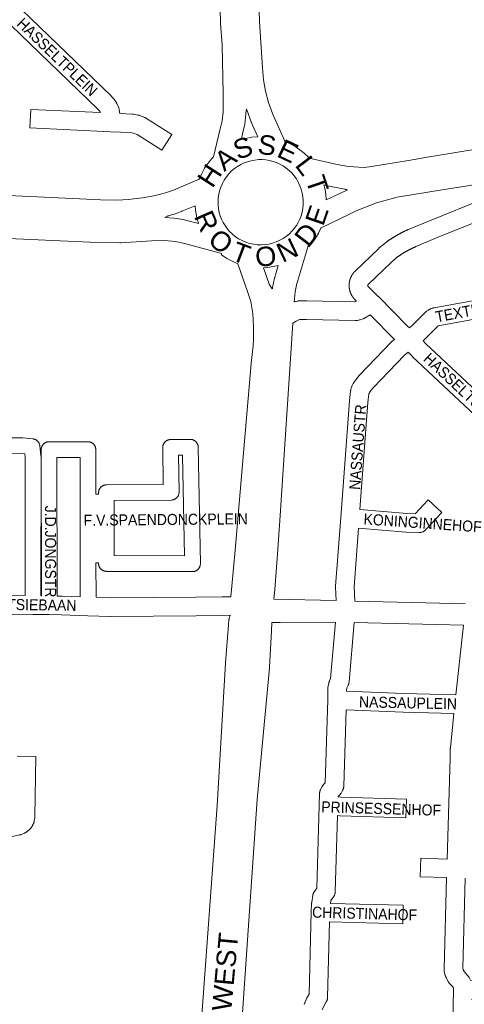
# Model space of a CAD drawing. Header units: metres. Extents: x 123819 to 142731, y 393440 to 405763.
# Tile 185 of 256: x 132588 to 132898, y 398005 to 398692. Entities that reach past the tile are written whole.
import ezdxf
from ezdxf.enums import TextEntityAlignment as Align

# ---------------------------------------------------------------- set-up
doc = ezdxf.new("R2010")
doc.units = ezdxf.units.M
doc.header["$MEASUREMENT"] = 0
for name, color, linetype, lineweight in [('gs-anno-wegen algemeen tekst', 7, 'Continuous', 0), ('gs-knt-aanvullende hoofdweg', 7, 'Continuous', 0), ('gs-knt-hoofdweg', 7, 'Continuous', 0), ('gs-knt-wegen algemeen', 7, 'Continuous', 0)]:
    doc.layers.add(name, color=color, linetype=linetype, lineweight=lineweight)
doc.styles.add('Style-Arial', font='arial.ttf')

msp = doc.modelspace()

# ---------------------------------------------------------------- linework, layer by layer
at = {"layer": 'gs-anno-wegen algemeen tekst', "color": 7, "linetype": 'Continuous', "flags": 128}
for points in [[(132500.68, 398400.33), (132589.49, 398400.39), (132589.68, 398400.39), (132589.87, 398400.38), (132590.07, 398400.36), (132597.06, 398399.64), (132597.32, 398399.61), (132597.59, 398399.56), (132597.85, 398399.5), (132598.1, 398399.43), (132598.36, 398399.34), (132598.61, 398399.25), (132598.85, 398399.14), (132599.09, 398399.02), (132599.32, 398398.89), (132599.55, 398398.74), (132599.77, 398398.59), (132599.98, 398398.43), (132600.18, 398398.25), (132600.37, 398398.07), (132600.56, 398397.88), (132600.73, 398397.67), (132600.9, 398397.46), (132601.05, 398397.25), (132601.2, 398397.02), (132601.33, 398396.79), (132601.45, 398396.55), (132601.56, 398396.31), (132601.66, 398396.06), (132601.75, 398395.81), (132601.82, 398395.55), (132601.88, 398395.29), (132601.93, 398395.03), (132601.97, 398394.76)], [(132601.97, 398394.76), (132602.73, 398387.9), (132602.75, 398387.7), (132602.76, 398387.5), (132602.76, 398387.3), (132602.72, 398290.03)], [(132603.01, 398290.02), (132602.84, 398392.14), (132602.85, 398392.41), (132602.87, 398392.67), (132602.9, 398392.93), (132602.94, 398393.19), (132603, 398393.44), (132603.06, 398393.7), (132603.14, 398393.95), (132603.24, 398394.19), (132603.34, 398394.43), (132603.45, 398394.67), (132603.58, 398394.9), (132603.71, 398395.12), (132603.86, 398395.34), (132604.02, 398395.55), (132604.18, 398395.75), (132604.36, 398395.95), (132604.55, 398396.13), (132604.74, 398396.31), (132604.94, 398396.48), (132605.15, 398396.64), (132605.37, 398396.78), (132605.59, 398396.92), (132605.82, 398397.05), (132606.06, 398397.16), (132606.3, 398397.26), (132606.54, 398397.36), (132606.79, 398397.44), (132607.05, 398397.5), (132607.3, 398397.56), (132607.56, 398397.6), (132607.82, 398397.64), (132608.08, 398397.66), (132608.35, 398397.66), (132635.49, 398397.7), (132635.76, 398397.7), (132636.03, 398397.68), (132636.3, 398397.65), (132636.57, 398397.6), (132636.83, 398397.54), (132637.09, 398397.47), (132637.35, 398397.39), (132637.6, 398397.29), (132637.85, 398397.18), (132638.09, 398397.06), (132638.33, 398396.93), (132638.56, 398396.78), (132638.78, 398396.63), (132638.99, 398396.46), (132639.2, 398396.28), (132639.39, 398396.1), (132639.58, 398395.9), (132639.76, 398395.7), (132639.92, 398395.48), (132640.08, 398395.26), (132640.22, 398395.04), (132640.36, 398394.8), (132640.48, 398394.56), (132640.59, 398394.31), (132640.69, 398394.06), (132640.77, 398393.8), (132640.84, 398393.54), (132640.9, 398393.28), (132640.95, 398393.01), (132640.98, 398392.74), (132641, 398392.47), (132641.01, 398392.21), (132641.01, 398392.2), (132641.01, 398392.2)], [(132642.94, 398361.03), (132642.94, 398362.05), (132642.95, 398362.32), (132642.97, 398362.59), (132643, 398362.85), (132643.05, 398363.12), (132643.1, 398363.38), (132643.18, 398363.64), (132643.26, 398363.9), (132643.36, 398364.15), (132643.46, 398364.39), (132643.58, 398364.63), (132643.72, 398364.87), (132643.86, 398365.09), (132644.01, 398365.32), (132644.18, 398365.53), (132644.35, 398365.73), (132644.54, 398365.93), (132644.73, 398366.11), (132644.94, 398366.29), (132645.15, 398366.46), (132645.37, 398366.61), (132645.59, 398366.76), (132645.83, 398366.89), (132646.06, 398367.01), (132646.31, 398367.13), (132646.56, 398367.22), (132646.81, 398367.31), (132647.07, 398367.38), (132647.34, 398367.44), (132647.6, 398367.49), (132647.87, 398367.53), (132648.13, 398367.55), (132648.4, 398367.56), (132688.09, 398367.9), (132687.8, 398393.6), (132687.81, 398393.87), (132687.82, 398394.14), (132687.85, 398394.41), (132687.9, 398394.67), (132687.95, 398394.94), (132688.02, 398395.2), (132688.1, 398395.46), (132688.2, 398395.71), (132688.3, 398395.96), (132688.42, 398396.2), (132688.55, 398396.44), (132688.7, 398396.67), (132688.85, 398396.89), (132689.01, 398397.11), (132689.19, 398397.31), (132689.37, 398397.51), (132689.57, 398397.7), (132689.77, 398397.88), (132689.98, 398398.05), (132690.2, 398398.2), (132690.43, 398398.35), (132690.66, 398398.49), (132690.9, 398398.61), (132691.14, 398398.72), (132691.4, 398398.82), (132691.65, 398398.91), (132691.91, 398398.99), (132692.17, 398399.05), (132692.44, 398399.1), (132692.71, 398399.13), (132692.98, 398399.16), (132693.25, 398399.17), (132706.96, 398399.32), (132707.23, 398399.32), (132707.5, 398399.3), (132707.77, 398399.27), (132708.03, 398399.23), (132708.3, 398399.18), (132708.56, 398399.11), (132708.81, 398399.03), (132709.07, 398398.93), (132709.31, 398398.83), (132709.56, 398398.71), (132709.79, 398398.58), (132710.02, 398398.44), (132710.24, 398398.29), (132710.46, 398398.12), (132710.66, 398397.95), (132710.86, 398397.77), (132711.05, 398397.58), (132711.23, 398397.38), (132711.4, 398397.17), (132711.56, 398396.95), (132711.7, 398396.72), (132711.84, 398396.49), (132711.97, 398396.25), (132712.08, 398396.01), (132712.18, 398395.76), (132712.27, 398395.51), (132712.35, 398395.25), (132712.41, 398394.99), (132712.46, 398394.72), (132712.5, 398394.45), (132712.52, 398394.19), (132712.53, 398393.92)], [(132712.53, 398393.92), (132714.07, 398312.58), (132714.07, 398312.32), (132714.05, 398312.05), (132714.03, 398311.79), (132713.99, 398311.53), (132713.94, 398311.26), (132713.87, 398311.01), (132713.79, 398310.75), (132713.7, 398310.5), (132713.6, 398310.26), (132713.49, 398310.02), (132713.36, 398309.78), (132713.23, 398309.55), (132713.08, 398309.33), (132712.92, 398309.12), (132712.76, 398308.91), (132712.58, 398308.71), (132712.39, 398308.52), (132712.2, 398308.34), (132711.99, 398308.17), (132711.78, 398308.01), (132711.56, 398307.86), (132711.34, 398307.72), (132711.1, 398307.59), (132710.86, 398307.47), (132710.62, 398307.37), (132710.37, 398307.28), (132710.12, 398307.19), (132709.86, 398307.13), (132709.6, 398307.07), (132709.34, 398307.03), (132709.08, 398306.99), (132708.81, 398306.98), (132708.54, 398306.97), (132648.43, 398307.15), (132648.16, 398307.16), (132647.89, 398307.18), (132647.62, 398307.21), (132647.36, 398307.26), (132647.09, 398307.32), (132646.83, 398307.39), (132646.58, 398307.47), (132646.33, 398307.57), (132646.08, 398307.68), (132645.84, 398307.8), (132645.6, 398307.94), (132645.38, 398308.08), (132645.16, 398308.24), (132644.94, 398308.4), (132644.74, 398308.58), (132644.54, 398308.77), (132644.36, 398308.96), (132644.18, 398309.17), (132644.02, 398309.38), (132643.86, 398309.6), (132643.72, 398309.83), (132643.58, 398310.07), (132643.46, 398310.31), (132643.35, 398310.55), (132643.26, 398310.81), (132643.17, 398311.06), (132643.1, 398311.32), (132643.04, 398311.59), (132643, 398311.85), (132642.96, 398312.12), (132642.94, 398312.39), (132642.94, 398312.66), (132642.94, 398313.11)], [(132591.7, 398290.2), (132591.74, 398386.99), (132591.5, 398389.14), (132589.21, 398389.37), (132496.87, 398389.3)], [(132630.16, 398289.38), (132630.11, 398318.6), (132630.05, 398355.5), (132630, 398386.68), (132613.87, 398386.65), (132614.03, 398289.85)], [(132641.01, 398392.2), (132641.06, 398361.03), (132642.94, 398361.03)], [(132653.96, 398318.15), (132702.95, 398318.01), (132701.62, 398388.24), (132698.88, 398388.21), (132699.17, 398362.5), (132699.16, 398362.23), (132699.15, 398361.97), (132699.12, 398361.71), (132699.08, 398361.45), (132699.03, 398361.19), (132698.96, 398360.94), (132698.88, 398360.69), (132698.79, 398360.44), (132698.69, 398360.2), (132698.58, 398359.96), (132698.46, 398359.73), (132698.32, 398359.5), (132698.18, 398359.29), (132698.02, 398359.07), (132697.86, 398358.87), (132697.68, 398358.67), (132697.5, 398358.49), (132697.31, 398358.31), (132697.11, 398358.14), (132696.9, 398357.98), (132696.68, 398357.83), (132696.46, 398357.69), (132696.23, 398357.56), (132695.99, 398357.45), (132695.75, 398357.34), (132695.51, 398357.25), (132695.26, 398357.16), (132695, 398357.09), (132694.75, 398357.04), (132694.49, 398356.99), (132694.23, 398356.96), (132693.97, 398356.93), (132693.71, 398356.93), (132653.96, 398356.59), (132653.96, 398355.53), (132653.96, 398318.63), (132653.96, 398318.15)], [(132642.94, 398313.11), (132641.14, 398313.11), (132641.18, 398289.03)]]:
    msp.add_lwpolyline(points, dxfattribs=at)
at = {"layer": 'gs-knt-aanvullende hoofdweg', "color": 7, "linetype": 'Continuous', "flags": 128}
for points in [[(132765.33, 398287.83), (132808.82, 398286.73)], [(132821.86, 398286.41), (132881.16, 398285), (132881.21, 398285), (132899.03, 398284.47)], [(132808.41, 398271.63), (132769.84, 398271.49), (132764.01, 398271.47)], [(132897.75, 398269.45), (132821.45, 398271.38)]]:
    msp.add_lwpolyline(points, dxfattribs=at)
at = {"layer": 'gs-knt-hoofdweg', "color": 7, "linetype": 'Continuous', "flags": 128}
for points in [[(132723.2, 398596.64), (132727.98, 398616.15), (132729.22, 398621.67), (132729.87, 398627.73), (132730.09, 398640.81), (132729.18, 398674.78), (132728.19, 398689.8), (132728.18, 398690.11), (132726.85, 398738.32), (132726.84, 398738.64), (132727.23, 398769.52), (132727.24, 398769.78), (132728.78, 398803.73), (132728.79, 398803.97), (132728.81, 398804.2), (132737.38, 398885.71)], [(132762.7, 398881.15), (132761.22, 398866.77), (132755.9, 398802.13), (132754.39, 398768.86), (132754.02, 398738.69), (132755.33, 398691.23), (132757.52, 398658.76), (132758.21, 398650.4), (132759.59, 398642.41), (132761.67, 398634.58), (132764.46, 398626.88), (132765.22, 398625.16), (132773.02, 398607.48)], [(132790.1, 398595.61), (132809.67, 398591.35), (132817.43, 398589.83), (132828.43, 398589.09), (132833.58, 398589.79), (132859.43, 398594), (132873.84, 398596.62), (132873.96, 398596.65), (132910.91, 398602.77), (132910.96, 398602.78), (133146.06, 398640.14), (133157.62, 398642.05)], [(132754.12, 398610.64), (132750.56, 398618.69), (132749.69, 398620.66), (132749.59, 398620.91), (132749.49, 398621.17), (132746.49, 398629.45), (132746.38, 398629.79), (132746.29, 398630.08), (132745.89, 398627.11), (132745.87, 398626.75), (132745.84, 398626.38), (132745.1, 398619.5), (132745.06, 398619.2), (132745.01, 398618.9), (132744.95, 398618.6), (132743.59, 398612.56), (132743.56, 398612.41), (132742.63, 398608.64)], [(132742.63, 398608.64), (132745.84, 398609.53), (132749.74, 398610.25), (132754.12, 398610.64)], [(132773.02, 398607.48), (132773.16, 398607.43), (132776.79, 398605.8), (132780.26, 398603.85), (132783.55, 398601.61), (132786.63, 398599.1), (132789.48, 398596.32), (132790.1, 398595.61)], [(132713.31, 398581.05), (132713.36, 398581.21), (132715.03, 398585.07), (132717.05, 398588.75), (132719.4, 398592.23), (132722.06, 398595.48), (132723.2, 398596.64)], [(132753.8, 398535.21), (132756.51, 398535.12), (132759.22, 398535.28), (132761.9, 398535.68), (132764.53, 398536.32), (132767.1, 398537.2), (132769.57, 398538.31), (132771.94, 398539.64), (132774.17, 398541.18), (132776.25, 398542.92), (132778.03, 398544.69), (132779.65, 398546.61), (132781.11, 398548.65), (132782.39, 398550.81), (132783.49, 398553.07), (132784.39, 398555.42), (132785.13, 398558), (132785.63, 398560.64), (132785.9, 398563.32), (132785.92, 398566.01), (132785.7, 398568.68), (132785.24, 398571.33), (132784.54, 398573.93), (132783.61, 398576.45), (132782.46, 398578.88), (132781.09, 398581.19), (132779.52, 398583.38), (132777.83, 398585.33), (132775.97, 398587.14), (132773.97, 398588.77), (132771.83, 398590.23), (132769.57, 398591.49), (132767.21, 398592.56), (132764.77, 398593.41), (132762.27, 398594.05), (132759.72, 398594.47), (132757.14, 398594.67), (132754.56, 398594.64), (132751.99, 398594.39), (132749.45, 398593.92), (132746.96, 398593.23), (132744.54, 398592.32), (132742.21, 398591.21), (132739.98, 398589.9), (132737.87, 398588.41), (132735.9, 398586.73), (132733.99, 398584.79), (132732.26, 398582.67), (132730.73, 398580.41), (132729.42, 398578.01), (132728.33, 398575.51), (132727.47, 398572.91), (132726.9, 398570.44), (132726.53, 398567.93), (132726.38, 398565.39), (132726.45, 398562.85), (132726.73, 398560.32), (132727.23, 398557.83), (132727.94, 398555.39), (132728.85, 398553.02), (132729.96, 398550.73), (132731.26, 398548.55), (132732.75, 398546.49), (132734.4, 398544.56), (132736.22, 398542.78), (132738.39, 398541), (132740.72, 398539.43), (132743.2, 398538.09), (132745.78, 398536.98), (132748.46, 398536.13), (132751.11, 398535.55), (132753.8, 398535.21), (132753.8, 398535.21), (132753.8, 398535.21)], [(132790.1, 398595.61), (132790.1, 398595.6)], [(132993.96, 398591.21), (132960.84, 398585.95), (132882.91, 398573.51), (132851.45, 398568.35), (132837.01, 398564.41), (132822.97, 398558.84), (132817.83, 398556.37), (132798.3, 398547.01)], [(132536.56, 398571.07), (132536.73, 398571.13), (132537.09, 398571.25), (132537.45, 398571.34), (132537.82, 398571.42), (132538.19, 398571.48), (132538.56, 398571.52), (132538.94, 398571.55), (132539.31, 398571.56), (132539.69, 398571.55), (132545.64, 398571.27), (132644.37, 398566.59), (132655.35, 398566.43), (132660.02, 398566.58), (132663.73, 398566.89), (132673.54, 398568.09), (132681.6, 398569.49), (132687.2, 398570.73), (132690.51, 398571.75), (132695.18, 398573.45), (132713.31, 398581.05)], [(132800.29, 398576.99), (132800.88, 398574.79), (132801.59, 398570.72), (132801.93, 398566.51)], [(132801.93, 398566.51), (132810.9, 398570.82), (132816.29, 398573.4), (132816.55, 398573.52), (132816.78, 398573.61), (132815.85, 398573.88), (132815.52, 398573.91), (132815.18, 398573.96), (132814.86, 398574.01), (132806.52, 398575.64), (132806.34, 398575.67), (132800.29, 398576.99)], [(132822.08, 398516.8), (132838.58, 398532.67), (132838.76, 398532.84), (132838.96, 398533), (132843.96, 398537.12), (132844.13, 398537.25), (132844.31, 398537.38), (132844.53, 398537.54), (132844.75, 398537.69), (132844.97, 398537.85), (132845.2, 398538.01), (132845.42, 398538.16), (132845.64, 398538.31), (132845.87, 398538.47), (132846.09, 398538.62), (132846.32, 398538.77), (132846.54, 398538.92), (132846.77, 398539.07), (132846.99, 398539.22), (132847.22, 398539.37), (132847.45, 398539.52), (132847.68, 398539.66), (132847.9, 398539.81), (132848.13, 398539.95), (132848.36, 398540.1), (132848.59, 398540.24), (132848.82, 398540.39), (132849.06, 398540.53), (132849.29, 398540.67), (132849.52, 398540.81), (132849.75, 398540.95), (132849.98, 398541.09), (132850.22, 398541.23), (132850.45, 398541.36), (132850.69, 398541.5), (132850.92, 398541.64), (132851.16, 398541.77), (132851.39, 398541.91), (132851.63, 398542.04), (132851.86, 398542.17), (132852.1, 398542.3), (132852.34, 398542.44), (132852.58, 398542.57), (132852.81, 398542.7), (132853.05, 398542.82), (132853.29, 398542.95), (132853.53, 398543.08), (132853.77, 398543.21), (132854.01, 398543.33), (132854.25, 398543.46), (132854.49, 398543.58), (132854.74, 398543.7), (132854.98, 398543.83), (132855.22, 398543.95), (132855.46, 398544.07), (132855.71, 398544.19), (132855.95, 398544.31), (132856.2, 398544.43), (132856.44, 398544.54), (132856.69, 398544.66), (132856.93, 398544.77), (132857.18, 398544.89), (132857.42, 398545), (132857.67, 398545.12), (132857.92, 398545.23), (132858.16, 398545.34), (132858.41, 398545.45), (132858.66, 398545.56), (132858.91, 398545.67), (132859.16, 398545.78), (132859.4, 398545.89), (132859.46, 398545.91), (132873.98, 398551.97), (132874.04, 398551.99), (132911.92, 398567.35)], [(132710.45, 398562.48), (132701.2, 398558.61), (132700.86, 398558.47), (132695.82, 398556.63), (132695.61, 398556.56), (132695.41, 398556.49), (132691.59, 398555.32), (132691.28, 398555.23), (132690.97, 398555.16), (132689.31, 398554.15), (132695.63, 398553.73), (132701.93, 398552.79), (132708.12, 398551.33), (132712.84, 398550.04)], [(132712.84, 398550.04), (132712.75, 398550.27), (132711.67, 398554.03), (132710.9, 398557.86), (132710.47, 398561.74), (132710.45, 398562.48)], [(132728.74, 398529.11), (132727.12, 398529.55), (132703.88, 398535.88), (132703.86, 398535.89), (132703.83, 398535.9), (132698.99, 398537.04), (132694.06, 398537.79), (132689.09, 398538.13), (132679.96, 398537.86), (132658.4, 398536.67), (132658.09, 398536.66), (132657.78, 398536.66), (132637.14, 398537.13), (132636.97, 398537.13), (132538.65, 398541.46)], [(132789.33, 398534.71), (132788.76, 398532.79), (132781.9, 398509.67), (132781.44, 398508.12), (132781.44, 398508.12), (132781.44, 398508.12)], [(132740.13, 398522), (132736.22, 398523.66), (132732.42, 398525.73), (132728.83, 398528.14), (132728.83, 398528.14), (132728.83, 398528.15), (132728.74, 398529.11)], [(132735.29, 398289.46), (132735.3, 398289.52), (132735.97, 398296.79), (132738.31, 398321.84), (132749.62, 398452.38), (132749.63, 398452.48), (132750.83, 398464.57), (132751.08, 398469.38), (132751.07, 398477.97), (132750.65, 398487.28), (132749.19, 398495.59), (132746.89, 398502.56), (132740.13, 398522)], [(132768.5, 398520.82), (132764.99, 398519.96), (132760.87, 398519.34), (132758.07, 398519.18)], [(132758.07, 398519.18), (132762.04, 398507.77), (132762.08, 398507.65), (132764.31, 398504.36), (132764.34, 398504.66), (132764.39, 398504.99), (132764.45, 398505.32), (132765.84, 398511.79), (132765.91, 398512.09), (132766, 398512.38), (132766.54, 398514.22), (132768.5, 398520.82)], [(132779.62, 398495.43), (132779.68, 398495.45), (132779.98, 398495.54), (132780.28, 398495.61), (132780.59, 398495.66), (132782.22, 398495.92), (132782.46, 398495.95), (132783.76, 398496.11), (132784.04, 398496.13), (132784.31, 398496.15), (132784.59, 398496.15), (132788.37, 398496.11), (132788.47, 398496.11), (132821.78, 398495.27), (132821.91, 398495.3), (132822.56, 398495.54), (132823.09, 398495.85), (132821.56, 398497.38), (132821.52, 398497.42), (132821.33, 398497.61), (132821.3, 398497.65), (132821.13, 398497.85), (132821.09, 398497.89), (132821.04, 398497.95), (132820.99, 398498.02), (132820.94, 398498.08), (132820.9, 398498.14), (132820.85, 398498.21), (132820.8, 398498.27), (132820.75, 398498.34), (132820.7, 398498.4), (132820.66, 398498.46), (132820.61, 398498.53), (132820.56, 398498.59), (132820.52, 398498.66), (132820.47, 398498.72), (132820.42, 398498.79), (132820.38, 398498.86), (132820.34, 398498.92), (132820.29, 398498.99), (132820.25, 398499.06), (132820.2, 398499.12), (132820.16, 398499.19), (132820.12, 398499.26), (132820.08, 398499.33), (132820.03, 398499.39), (132819.99, 398499.46), (132819.95, 398499.53), (132819.91, 398499.6), (132819.87, 398499.67), (132819.83, 398499.74), (132819.79, 398499.81), (132819.75, 398499.88), (132819.71, 398499.95), (132819.67, 398500.02), (132819.64, 398500.09), (132819.6, 398500.16), (132819.56, 398500.23), (132819.52, 398500.3), (132819.49, 398500.37), (132819.45, 398500.44), (132819.41, 398500.51), (132819.38, 398500.58), (132819.34, 398500.66), (132819.31, 398500.73), (132819.28, 398500.8), (132819.24, 398500.87), (132819.21, 398500.95), (132819.18, 398501.02), (132819.14, 398501.09), (132819.11, 398501.17), (132819.08, 398501.24), (132819.05, 398501.31), (132819.02, 398501.39), (132818.99, 398501.46), (132818.96, 398501.54), (132818.93, 398501.61), (132818.9, 398501.68), (132818.87, 398501.76), (132818.84, 398501.83), (132818.82, 398501.91), (132818.79, 398501.98), (132818.76, 398502.06), (132818.73, 398502.13), (132818.71, 398502.21), (132818.68, 398502.29), (132818.66, 398502.36), (132818.63, 398502.44), (132818.61, 398502.51), (132818.58, 398502.59), (132818.56, 398502.67), (132818.54, 398502.74), (132818.51, 398502.82), (132818.49, 398502.9), (132818.47, 398502.97), (132818.45, 398503.05), (132818.43, 398503.13), (132818.41, 398503.2), (132818.39, 398503.28), (132818.37, 398503.36), (132818.35, 398503.44), (132818.33, 398503.52), (132818.31, 398503.59), (132818.29, 398503.67), (132818.28, 398503.75), (132818.26, 398503.83), (132818.24, 398503.91), (132818.23, 398503.98), (132818.21, 398504.06), (132818.2, 398504.14), (132818.18, 398504.22), (132818.17, 398504.3), (132818.15, 398504.38), (132818.14, 398504.46), (132818.13, 398504.53), (132818.11, 398504.61), (132818.1, 398504.69), (132818.09, 398504.77), (132818.08, 398504.85), (132818.07, 398504.93), (132818.06, 398505.01), (132818.05, 398505.09), (132818.04, 398505.17), (132818.03, 398505.25), (132818.02, 398505.33), (132818.01, 398505.41), (132818.01, 398505.49), (132818, 398505.56), (132817.99, 398505.64), (132817.98, 398505.72), (132817.98, 398505.8), (132817.97, 398505.88), (132817.97, 398505.96), (132817.96, 398506.04), (132817.96, 398506.12), (132817.96, 398506.2), (132817.95, 398506.28), (132817.95, 398506.36), (132817.95, 398506.44), (132817.95, 398506.52), (132817.95, 398506.6), (132817.94, 398506.68), (132817.94, 398506.76), (132817.94, 398506.84), (132817.94, 398506.92), (132817.95, 398507), (132817.95, 398507.08), (132817.95, 398507.16), (132817.95, 398507.24), (132817.95, 398507.32), (132817.96, 398507.4), (132817.96, 398507.48), (132817.96, 398507.56), (132817.97, 398507.64), (132817.97, 398507.72), (132817.98, 398507.8), (132817.99, 398507.88), (132817.99, 398507.96), (132818, 398508.04), (132818.01, 398508.12), (132818.01, 398508.2), (132818.02, 398508.28), (132818.03, 398508.36), (132818.04, 398508.44), (132818.05, 398508.52), (132818.06, 398508.6), (132818.07, 398508.68), (132818.08, 398508.76), (132818.09, 398508.83), (132818.1, 398508.91), (132818.11, 398508.99), (132818.13, 398509.07), (132818.14, 398509.15), (132818.15, 398509.23), (132818.17, 398509.31), (132818.18, 398509.39), (132818.2, 398509.47), (132818.21, 398509.54), (132818.23, 398509.62), (132818.24, 398509.7), (132818.26, 398509.78), (132818.28, 398509.86), (132818.29, 398509.93), (132818.31, 398510.01), (132818.33, 398510.09), (132818.35, 398510.17), (132818.37, 398510.25), (132818.39, 398510.32), (132818.41, 398510.4), (132818.43, 398510.48), (132818.45, 398510.56), (132818.47, 398510.63), (132818.49, 398510.71), (132818.52, 398510.79), (132818.54, 398510.86), (132818.56, 398510.94), (132818.59, 398511.02), (132818.61, 398511.09), (132818.63, 398511.17), (132818.66, 398511.24), (132818.68, 398511.32), (132818.71, 398511.4), (132818.74, 398511.47), (132818.76, 398511.55), (132818.79, 398511.62), (132818.82, 398511.7), (132818.84, 398511.77), (132818.87, 398511.85), (132818.9, 398511.92), (132818.93, 398512), (132818.96, 398512.07), (132818.99, 398512.15), (132819.02, 398512.22), (132819.05, 398512.29), (132819.08, 398512.37), (132819.11, 398512.44), (132819.15, 398512.51), (132819.18, 398512.59), (132819.21, 398512.66), (132819.25, 398512.73), (132819.28, 398512.8), (132819.31, 398512.88), (132819.35, 398512.95), (132819.38, 398513.02), (132819.42, 398513.09), (132819.45, 398513.16), (132819.49, 398513.24), (132819.53, 398513.31), (132819.56, 398513.38), (132819.6, 398513.45), (132819.64, 398513.52), (132819.68, 398513.59), (132819.71, 398513.66), (132819.75, 398513.73), (132819.79, 398513.8), (132819.83, 398513.87), (132819.87, 398513.94), (132819.91, 398514.01), (132819.95, 398514.07), (132819.99, 398514.14), (132820.04, 398514.21), (132820.08, 398514.28), (132820.12, 398514.35), (132820.16, 398514.42), (132820.21, 398514.48), (132820.25, 398514.55), (132820.29, 398514.62), (132820.34, 398514.68), (132820.38, 398514.75), (132820.43, 398514.82), (132820.47, 398514.88), (132820.52, 398514.95), (132820.57, 398515.01), (132820.61, 398515.08), (132820.66, 398515.14), (132820.71, 398515.21), (132820.75, 398515.27), (132820.8, 398515.33), (132820.85, 398515.4), (132820.9, 398515.46), (132820.95, 398515.53), (132821, 398515.59), (132821.05, 398515.65), (132821.1, 398515.71), (132821.15, 398515.77), (132821.2, 398515.84), (132821.25, 398515.9), (132821.3, 398515.96), (132821.35, 398516.02), (132821.41, 398516.08), (132821.46, 398516.14), (132821.51, 398516.2), (132821.56, 398516.26), (132821.62, 398516.32), (132821.67, 398516.38), (132821.73, 398516.44), (132821.78, 398516.5), (132821.83, 398516.55), (132821.89, 398516.61), (132822.07, 398516.79)], [(132781.44, 398508.12), (132780.22, 398502.45), (132779.62, 398495.43)], [(132778.53, 398480.56), (132769.59, 398342.7), (132769.59, 398342.66), (132768.17, 398322.58), (132768.17, 398322.51), (132765.96, 398294.57), (132765.95, 398294.46), (132765.33, 398287.83)], [(132714.33, 397987.68), (132725.74, 398143.68), (132731.7, 398243.1), (132731.71, 398243.23), (132733.74, 398269.83), (132733.74, 398269.86), (132734.03, 398273.42), (132734.07, 398273.8), (132734.12, 398274.17), (132734.2, 398274.53), (132734.29, 398274.9), (132734.39, 398275.26), (132734.52, 398275.61), (132734.66, 398275.96), (132734.81, 398276.29), (132734.88, 398276.43)], [(132764.01, 398271.47), (132763.71, 398265.59), (132762.42, 398240.14), (132762.39, 398239.79), (132753.64, 398147.81), (132742.52, 397985.4), (132742.51, 397985.19), (132739.2, 397950.59), (132734.5, 397894.68), (132730.6, 397838.71), (132730.59, 397838.55), (132727.56, 397805.16)]]:
    msp.add_lwpolyline(points, dxfattribs=at)
msp.add_lwpolyline([(132798.3, 398547.01), (132798.19, 398546.7), (132796.5, 398543.23), (132794.54, 398539.91), (132792.3, 398536.77), (132789.8, 398533.83), (132789.8, 398533.83, -0.469518), (132789.79, 398533.83), (132789.79, 398533.83), (132789.33, 398534.71)], format="xyb", dxfattribs=at)
at = {"layer": 'gs-knt-wegen algemeen', "color": 7, "linetype": 'Continuous', "flags": 128}
for points in [[(132589.41, 398699.17), (132651.65, 398639.21), (132651.84, 398639.03), (132652.01, 398638.84), (132653.58, 398637.07), (132653.77, 398636.85), (132653.95, 398636.61), (132654.12, 398636.37), (132655.08, 398634.93), (132655.23, 398634.69), (132655.37, 398634.45), (132655.5, 398634.2), (132655.62, 398633.94), (132657.02, 398630.78), (132657.13, 398630.5), (132657.24, 398630.22), (132657.33, 398629.93), (132657.4, 398629.64), (132657.46, 398629.34)], [(132916.74, 398555.26), (132878.96, 398539.94), (132864.51, 398533.91), (132864.3, 398533.82), (132864.1, 398533.73), (132863.89, 398533.64), (132863.69, 398533.55), (132863.48, 398533.46), (132863.28, 398533.37), (132863.08, 398533.27), (132862.87, 398533.18), (132862.67, 398533.09), (132862.47, 398532.99), (132862.27, 398532.9), (132862.07, 398532.8), (132861.86, 398532.7), (132861.66, 398532.61), (132861.46, 398532.51), (132861.26, 398532.41), (132861.06, 398532.31), (132860.86, 398532.21), (132860.66, 398532.11), (132860.46, 398532.01), (132860.26, 398531.91), (132860.06, 398531.8), (132859.87, 398531.7), (132859.67, 398531.6), (132859.47, 398531.49), (132859.27, 398531.39), (132859.08, 398531.28), (132858.88, 398531.17), (132858.68, 398531.07), (132858.49, 398530.96), (132858.29, 398530.85), (132858.1, 398530.74), (132857.9, 398530.63), (132857.71, 398530.52), (132857.51, 398530.41), (132857.32, 398530.3), (132857.13, 398530.19), (132856.93, 398530.07), (132856.74, 398529.96), (132856.55, 398529.84), (132856.36, 398529.73), (132856.17, 398529.61), (132855.97, 398529.5), (132855.78, 398529.38), (132855.59, 398529.26), (132855.4, 398529.15), (132855.21, 398529.03), (132855.03, 398528.91), (132854.84, 398528.79), (132854.65, 398528.67), (132854.46, 398528.54), (132854.27, 398528.42), (132854.09, 398528.3), (132853.9, 398528.18), (132853.71, 398528.05), (132853.53, 398527.93), (132853.34, 398527.8), (132853.16, 398527.68), (132852.97, 398527.55), (132852.79, 398527.43), (132852.6, 398527.3), (132852.42, 398527.17), (132852.24, 398527.04), (132852.06, 398526.91), (132847.42, 398523.11), (132847.42, 398523.1), (132847.42, 398523.1), (132831.24, 398507.55)], [(132822.07, 398516.79), (132822.08, 398516.8), (132822.08, 398516.8)], [(132822.07, 398516.79), (132822.08, 398516.8), (132822.08, 398516.8)], [(132831.23, 398507.54), (132831.22, 398507.53), (132831.21, 398507.51), (132831.2, 398507.49), (132831.18, 398507.48), (132831.17, 398507.46), (132831.16, 398507.44), (132831.15, 398507.42), (132831.13, 398507.4), (132831.12, 398507.38), (132831.11, 398507.37), (132831.1, 398507.35), (132831.09, 398507.33), (132831.08, 398507.31), (132831.07, 398507.29), (132831.06, 398507.27), (132831.05, 398507.25), (132831.05, 398507.23), (132831.04, 398507.21), (132831.03, 398507.19), (132831.02, 398507.17), (132831.02, 398507.15), (132831.01, 398507.12), (132831, 398507.1), (132831, 398507.08), (132830.99, 398507.06), (132830.99, 398507.04), (132830.98, 398507.02), (132830.98, 398507), (132830.98, 398506.98), (132830.97, 398506.95), (132830.97, 398506.93), (132830.97, 398506.91), (132830.97, 398506.89), (132830.97, 398506.87), (132830.96, 398506.84), (132830.96, 398506.82), (132830.96, 398506.8), (132830.96, 398506.78), (132830.96, 398506.76), (132830.97, 398506.74), (132830.97, 398506.71), (132830.97, 398506.69), (132830.97, 398506.67), (132830.97, 398506.65), (132830.98, 398506.63), (132830.98, 398506.61), (132830.98, 398506.58), (132830.99, 398506.56), (132830.99, 398506.54), (132831, 398506.52), (132831, 398506.5), (132831.01, 398506.48), (132831.02, 398506.46), (132831.02, 398506.44), (132831.03, 398506.42), (132831.04, 398506.4), (132831.05, 398506.37), (132831.05, 398506.35), (132831.06, 398506.33), (132831.07, 398506.31), (132831.08, 398506.3), (132831.09, 398506.28), (132831.1, 398506.26), (132831.11, 398506.24), (132838.3, 398499.05), (132838.33, 398499.02), (132838.34, 398499.02), (132838.34, 398499.01)], [(132831.24, 398507.55), (132831.24, 398507.54), (132831.23, 398507.54)], [(132831.24, 398507.55), (132831.24, 398507.54), (132831.23, 398507.54)], [(132831.23, 398507.54), (132831.23, 398507.54)], [(132838.34, 398499.01), (132858.71, 398478.35), (132859.99, 398477.14)], [(132859.99, 398477.14), (132862.29, 398479.08), (132871.3, 398488.09), (132871.47, 398488.26), (132871.66, 398488.42), (132871.85, 398488.58), (132872.04, 398488.73), (132873.26, 398489.62), (132873.49, 398489.78), (132873.73, 398489.94), (132873.97, 398490.08), (132874.22, 398490.21), (132874.48, 398490.33), (132874.74, 398490.44), (132875.01, 398490.53), (132876.43, 398491.02), (132876.67, 398491.1), (132876.9, 398491.17), (132877.14, 398491.22), (132877.38, 398491.27), (132933.24, 398501.46)], [(132963.22, 398493.79), (132963.08, 398493.74), (132962.77, 398493.66), (132962.46, 398493.6), (132937.5, 398489), (132937.49, 398489), (132880.2, 398478.55), (132880.17, 398478.54), (132880.16, 398478.53), (132871.3, 398469.68), (132871.1, 398469.48), (132870.89, 398469.3), (132869.53, 398468.15)], [(132849.51, 398469.14), (132832.6, 398486.3), (132828.59, 398483.99), (132828.36, 398483.86), (132828.12, 398483.74), (132827.88, 398483.63), (132827.63, 398483.53), (132826.03, 398482.94), (132825.74, 398482.83), (132825.43, 398482.75), (132825.13, 398482.67), (132823.78, 398482.38), (132823.47, 398482.32), (132823.16, 398482.28), (132822.85, 398482.25), (132822.54, 398482.23), (132822.23, 398482.23), (132788.19, 398483.09), (132784.87, 398483.13), (132784.11, 398483.04), (132783.38, 398482.92), (132781.04, 398481.95), (132778.53, 398480.56)], [(132808.82, 398286.73), (132808.52, 398296.21), (132808.52, 398296.44), (132808.52, 398296.66), (132808.53, 398296.89), (132812.06, 398344.74), (132812.06, 398344.74), (132818.1, 398426.25), (132818.13, 398426.55), (132818.93, 398433.07), (132818.97, 398433.35), (132819.02, 398433.62), (132819.08, 398433.89), (132819.46, 398435.39), (132819.55, 398435.69), (132819.64, 398435.98), (132819.75, 398436.26), (132819.88, 398436.55), (132820.02, 398436.82), (132820.85, 398438.39), (132820.97, 398438.61), (132821.1, 398438.83), (132821.24, 398439.04), (132822.52, 398440.9), (132822.64, 398441.06), (132822.76, 398441.22), (132824.65, 398443.64), (132824.79, 398443.81), (132824.94, 398443.97), (132825.09, 398444.13), (132847.43, 398467.34), (132847.59, 398467.51), (132847.76, 398467.67), (132847.94, 398467.82), (132849.51, 398469.14)], [(132869.53, 398468.15), (132871.3, 398466.37), (132929.09, 398412.14), (132963.1, 398381.34), (132964.61, 398380.15)], [(132859.09, 398460.18), (132856.57, 398458.06), (132834.7, 398435.34), (132833.13, 398433.34), (132832.17, 398431.96), (132831.88, 398431.41), (132831.8, 398431.07), (132831.07, 398425.13), (132825.52, 398350.24)], [(132955.94, 398370.41), (132954.85, 398371.27), (132954.69, 398371.4), (132954.52, 398371.55), (132920.31, 398402.53), (132920.23, 398402.6), (132862.31, 398456.95), (132862.15, 398457.11), (132859.09, 398460.18)], [(132882.6, 398348.18), (132871.61, 398336.31), (132871.39, 398336.08), (132871.16, 398335.87), (132870.92, 398335.66), (132870.67, 398335.47), (132870.42, 398335.29), (132870.15, 398335.13), (132869.88, 398334.98), (132869.6, 398334.84), (132869.31, 398334.71), (132869.02, 398334.6), (132868.72, 398334.5), (132868.42, 398334.41), (132868.11, 398334.35), (132867.8, 398334.29), (132867.49, 398334.25), (132867.18, 398334.23), (132866.87, 398334.22), (132866.55, 398334.23), (132857.86, 398334.6), (132857.63, 398334.61), (132824.56, 398337.25)], [(132824.56, 398337.25), (132821.54, 398296.28), (132821.54, 398296.28), (132821.86, 398286.41)], [(132459.79, 398303.64), (132460.88, 398302.57), (132461.93, 398301.33), (132462.88, 398300.01), (132463.71, 398298.62), (132464.42, 398297.16), (132465, 398295.64), (132465.45, 398294.09), (132471.08, 398293.49), (132478.04, 398292.75), (132491.33, 398292.04), (132553.75, 398290.81), (132591.7, 398290.2)], [(132602.72, 398290.03), (132603.01, 398290.02)], [(132614.03, 398289.85), (132617.42, 398289.79), (132617.52, 398289.79), (132630.16, 398289.38)], [(132641.18, 398289.03), (132651.39, 398288.7), (132710.98, 398289.02), (132729.37, 398289.35), (132735.29, 398289.46)], [(132734.88, 398276.43), (132729.6, 398276.34), (132711.17, 398276.01), (132711.09, 398276.01), (132651.34, 398275.68), (132651.1, 398275.68), (132635.47, 398276.18), (132635.47, 398276.18), (132617.16, 398276.78), (132608.43, 398276.91), (132597.11, 398277.09), (132553.53, 398277.79)], [(132786.56, 398004.68), (132786.64, 398004.99), (132786.73, 398005.29), (132786.84, 398005.59), (132786.96, 398005.89), (132788.46, 398009.29), (132788.6, 398009.57), (132788.74, 398009.85), (132788.91, 398010.12), (132789.97, 398011.81), (132791.42, 398069.26), (132791.43, 398069.44), (132791.75, 398075.4), (132791.78, 398075.71), (132791.82, 398076.03), (132792.54, 398080.75), (132792.59, 398081.06), (132792.66, 398081.36), (132792.74, 398081.66), (132792.84, 398081.95), (132792.95, 398082.24), (132793.07, 398082.53), (132793.21, 398082.8), (132793.36, 398083.07), (132793.53, 398083.34), (132793.7, 398083.59), (132795.3, 398085.8), (132796.92, 398143.66), (132796.92, 398143.75), (132797.27, 398152.08), (132797.29, 398152.39), (132797.33, 398152.71), (132797.38, 398153.02), (132797.45, 398153.33), (132797.53, 398153.63), (132797.62, 398153.93), (132797.73, 398154.23), (132797.86, 398154.52), (132798, 398154.8), (132799.08, 398156.9), (132799.23, 398157.17), (132799.39, 398157.42), (132799.56, 398157.67), (132799.74, 398157.91), (132799.93, 398158.15), (132800.13, 398158.37), (132800.34, 398158.59), (132800.56, 398158.79), (132801.25, 398159.4), (132803, 398217.34), (132803, 398224.66), (132803.01, 398224.92), (132803.02, 398225.18), (132803.05, 398225.43), (132803.08, 398225.69), (132803.13, 398225.94), (132803.77, 398229.15), (132803.83, 398229.42), (132803.9, 398229.68), (132803.98, 398229.94), (132804.07, 398230.19), (132804.17, 398230.44), (132804.28, 398230.69), (132805.04, 398232.27), (132808.41, 398271.63)], [(132821.45, 398271.38), (132817.91, 398229.97), (132817.88, 398229.68), (132817.84, 398229.39), (132817.78, 398229.1), (132817.71, 398228.82), (132817.62, 398228.53), (132817.53, 398228.26), (132817.42, 398227.98), (132817.3, 398227.71), (132816.38, 398225.79), (132816.02, 398224.02), (132816.02, 398223.5)], [(132816.02, 398223.5), (132856.16, 398221.92), (132892.5, 398220.92), (132897.75, 398269.45)], [(132815.82, 398210.48), (132814.21, 398157.13), (132814.19, 398156.81), (132814.16, 398156.5), (132814.11, 398156.19), (132814.05, 398155.89), (132813.97, 398155.58), (132813.88, 398155.29), (132813.78, 398154.99), (132813.66, 398154.7), (132813.53, 398154.42), (132813.38, 398154.14), (132812.36, 398152.32), (132812.2, 398152.05), (132812.03, 398151.79), (132811.84, 398151.54), (132811.65, 398151.29), (132811.44, 398151.06), (132811.22, 398150.83), (132810.98, 398150.62), (132810.21, 398149.94), (132810.2, 398149.61)], [(132891.13, 398207.94), (132855.76, 398208.91), (132855.69, 398208.91), (132815.82, 398210.48)], [(132809.75, 398136.6), (132808.26, 398083.43), (132808.25, 398083.13), (132808.22, 398082.83), (132808.18, 398082.53), (132808.12, 398082.24), (132808.05, 398081.95), (132807.97, 398081.66), (132807.87, 398081.37), (132807.76, 398081.09), (132807.64, 398080.82), (132807.5, 398080.55), (132807.36, 398080.29), (132807.2, 398080.04), (132807.03, 398079.79), (132805.17, 398077.23), (132804.88, 398075.3)], [(132804.27, 398062.3), (132802.94, 398009.69), (132802.92, 398009.38), (132802.89, 398009.06), (132802.84, 398008.75), (132802.78, 398008.44), (132802.7, 398008.13), (132802.61, 398007.83), (132802.51, 398007.53), (132802.39, 398007.23), (132802.25, 398006.95), (132802.1, 398006.67), (132801.94, 398006.4), (132800.18, 398003.6), (132799.26, 398001.51), (132799.2, 398000.98)]]:
    msp.add_lwpolyline(points, dxfattribs=at)
for points in [[(132657.46, 398629.34), (132657.92, 398626.87), (132666.42, 398626.48), (132666.74, 398626.46), (132667.05, 398626.42), (132667.37, 398626.37), (132670.52, 398625.75), (132670.8, 398625.69), (132671.08, 398625.62), (132671.35, 398625.53), (132671.62, 398625.44), (132675.3, 398624.01), (132675.6, 398623.89), (132675.88, 398623.76), (132676.16, 398623.61), (132676.44, 398623.44), (132694.11, 398612.26, -0.385169), (132694.11, 398612.25), (132687.16, 398601.26, -0.385169), (132687.15, 398601.26), (132670.02, 398612.1), (132667.47, 398613.09), (132665.35, 398613.5), (132651.3, 398614.14), (132594.97, 398616.77, -0.384991), (132594.96, 398616.78), (132595.57, 398629.76, -0.384989), (132595.58, 398629.77), (132644.23, 398627.5), (132643.94, 398628.17), (132643.54, 398628.77), (132642.44, 398630.01), (132581.41, 398688.8)], [(132825.52, 398350.24), (132858.54, 398347.6), (132864.1, 398347.36), (132873.04, 398357.02, -0.368349), (132873.06, 398357.02), (132882.6, 398348.19, -0.368351), (132882.6, 398348.18)], [(132890.26, 397992.46), (132890.91, 398015.06), (132890.78, 398016.24), (132890.57, 398016.67), (132888.08, 398019.41), (132887.87, 398019.64), (132887.68, 398019.89), (132887.5, 398020.14), (132887.33, 398020.41), (132887.17, 398020.68), (132885.73, 398023.34), (132885.6, 398023.59), (132885.48, 398023.85), (132885.37, 398024.11), (132885.27, 398024.38), (132885.19, 398024.66), (132885.11, 398024.93), (132884.41, 398027.88), (132884.35, 398028.15), (132884.3, 398028.44), (132884.26, 398028.72), (132884.24, 398029), (132884.23, 398029.29), (132884.23, 398029.57), (132885.99, 398093.23), (132867.54, 398093.76, -0.38559), (132867.53, 398093.77), (132867.9, 398106.76, -0.385589), (132867.91, 398106.77), (132886.36, 398106.24), (132888.41, 398176.76), (132888.61, 398183.51), (132888.62, 398183.75), (132888.64, 398184), (132891.13, 398207.94)], [(132586.2, 398178.1), (132599.2, 398177.9, -0.386084), (132599.21, 398177.89), (132598.54, 398135.95), (132598.53, 398135.7), (132598.51, 398135.45), (132598.49, 398135.2), (132598.45, 398134.95), (132598.09, 398132.86), (132598.03, 398132.55), (132597.95, 398132.24), (132597.86, 398131.94), (132597.76, 398131.64), (132597.64, 398131.35), (132597.17, 398130.28), (132597.05, 398130.03), (132596.92, 398129.78), (132596.79, 398129.54), (132596.64, 398129.3), (132595.99, 398128.33), (132595.83, 398128.1), (132595.67, 398127.88), (132595.49, 398127.66), (132595.3, 398127.45), (132595.11, 398127.26), (132594.9, 398127.07), (132593.17, 398125.52), (132592.93, 398125.31), (132592.68, 398125.12), (132592.42, 398124.94), (132592.14, 398124.77), (132591.87, 398124.61), (132591.58, 398124.47), (132591.29, 398124.34), (132589.14, 398123.47), (132588.88, 398123.37), (132588.61, 398123.28), (132588.34, 398123.2), (132588.07, 398123.14), (132466.97, 398096.73)], [(132857.91, 398148.11), (132857.51, 398135.11, -0.385534), (132857.5, 398135.1), (132811.58, 398136.5), (132811.41, 398136.5), (132809.75, 398136.6)], [(132810.2, 398149.61), (132812.06, 398149.51), (132857.9, 398148.12, -0.385534), (132857.91, 398148.11)], [(132899.01, 398092.85), (132897.27, 398030.07), (132897.57, 398028.8), (132898.23, 398027.59), (132900.84, 398024.73), (132901.05, 398024.49), (132901.25, 398024.24), (132901.43, 398023.98), (132901.6, 398023.71), (132901.76, 398023.43), (132901.91, 398023.15), (132902.6, 398021.69), (132927.02, 398020.94, -0.385522), (132927.03, 398020.93), (132926.63, 398007.94, -0.385523), (132926.62, 398007.93), (132903.75, 398008.63), (132903.73, 398007.87)], [(132855.75, 398074.03), (132855.42, 398061.03, -0.385737), (132855.41, 398061.02), (132804.36, 398062.29), (132804.27, 398062.3)], [(132804.88, 398075.3), (132855.74, 398074.04, -0.385735), (132855.75, 398074.03)]]:
    msp.add_lwpolyline(points, format="xyb", dxfattribs=at)

# ---------------------------------------------------------------- texts
at = {"layer": 'gs-anno-wegen algemeen tekst', "color": 7, "style": 'Style-Arial', "width": 0.909091}
for s, rotation, p in [('HASSELTPLEIN', 316.05345, (132614.16, 398666.38)), ('TEXTIELSTR', 10.45143, (132907.44, 398490.14)), ('HASSELTSTR', 316.96151, (132895.24, 398435.67)), ('NASSAUSTR', 85.79637, (132823.97, 398393.93)), ('J.D.JONGSTR', 270.09185, (132609.47, 398320.94)), ('F.V.SPAENDONCKPLEIN', 0.49174, (132689.87, 398343.35)), ('KONINGINNEHOF', 356.07771, (132869.27, 398340.95)), ('LAGE WITSIEBAAN', 359.16345, (132582.98, 398284.02)), ('NASSAUPLEIN', 358.77951, (132859.06, 398215.33)), ('PRINSESSENHOF', 358.29243, (132840.32, 398141.5)), ('CHRISTINAHOF', 358.37829, (132828.75, 398068.18))]:
    msp.add_text(s, height=7.7, rotation=rotation, dxfattribs=at).set_placement(p, align=Align.MIDDLE_CENTER)
at = {"layer": 'gs-anno-wegen algemeen tekst', "color": 7, "style": 'Style-Arial'}
for s, rotation, p in [('S', 20.55531, (132743.71, 398602.88)), ('S', 353.06714, (132760.65, 398604.82)), ('E', 334.7417, (132775.25, 398600.63)), ('A', 38.88076, (132731.48, 398595.21)), ('L', 307.25353, (132788.19, 398590.56)), ('H', 57.2062, (132720.5, 398583.51)), ('T', 288.92808, (132795.67, 398577.44)), ('E', 71.05135, (132795.4, 398555.82)), ('R', 293.61051, (132718.36, 398551.63)), ('O', 321.09868, (132728.41, 398537.58)), ('D', 52.7259, (132788.24, 398542.41)), ('N', 25.23774, (132774.76, 398531.45)), ('T', 339.42412, (132742.51, 398529.28)), ('O', 6.91229, (132759.72, 398527.13)), ('RINGBAAN WEST', 84.70424, (132726.51, 397975.4))]:
    msp.add_text(s, height=13.6, rotation=rotation, dxfattribs=at).set_placement(p, align=Align.MIDDLE_CENTER)

doc.saveas('drawing.dxf')
